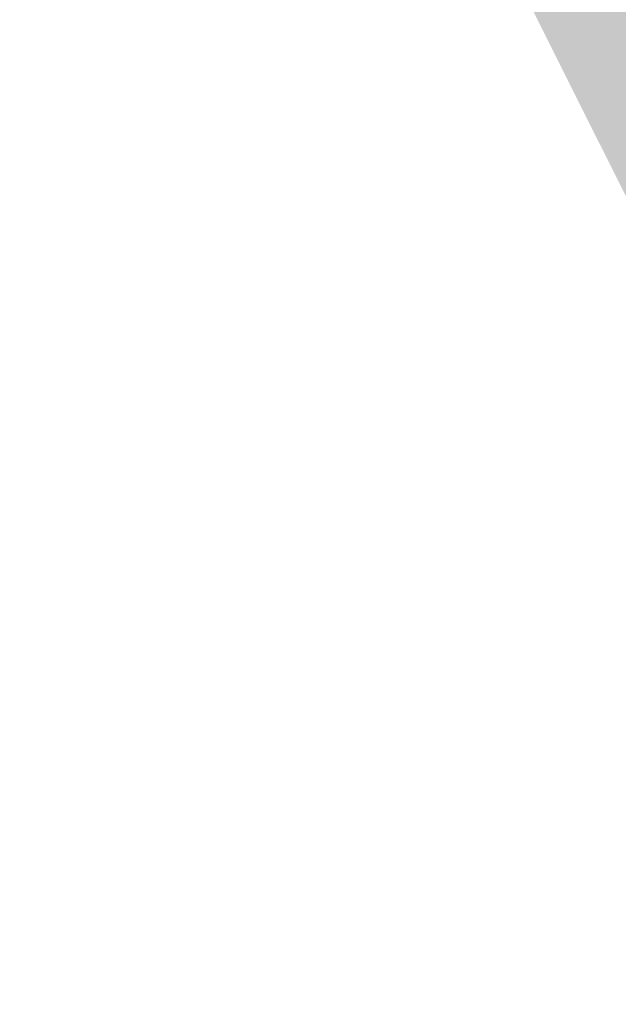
# Model space of a CAD drawing. Extents: x 306008 to 307050, y 9156110 to 9156581.
# Tile 245 of 256: x 306091.184 to 306092.104, y 9156397.269 to 9156398.782. Entities that reach past the tile are written whole.
import ezdxf

# ---------------------------------------------------------------- set-up
doc = ezdxf.new("R2010")
doc.units = 0
doc.layers.add('D32_JLN_PAGAR_HIJAU', color=7, linetype='Continuous')

msp = doc.modelspace()

# ---------------------------------------------------------------- hatches: boundary and pattern name
at = {"layer": 'D32_JLN_PAGAR_HIJAU', "true_color": 0x78aa60}
h = msp.add_hatch(color=7, dxfattribs=at)
h.dxf.hatch_style = 1
h.paths.add_polyline_path([(306112.3694, 9156365.7231), (306112.0702, 9156365.9024), (306111.7919, 9156366.1127), (306108.135, 9156369.1977), (306107.9334, 9156369.3829), (306107.7481, 9156369.5843), (306107.5804, 9156369.8007), (306104.0723, 9156374.743), (306103.9366, 9156374.9505), (306103.8172, 9156375.1677), (306086.0128, 9156410.6861), (306085.9204, 9156410.8873), (306071.8442, 9156444.5052), (306071.8046, 9156444.6044), (306062.1135, 9156470.069), (306062.0506, 9156470.25), (306055.68, 9156490.5088), (306055.6204, 9156490.7239), (306047.8909, 9156522.8704), (306034.623, 9156559.9878), (306034.5096, 9156560.382), (306032.0667, 9156571.4617), (306032.1148, 9156571.3859), (306032.1455, 9156571.3343), (306032.2572, 9156571.1295), (306032.2882, 9156571.0669), (306032.3578, 9156570.9159), (306032.4386, 9156570.7272), (306032.4388, 9156570.7268), (306032.4499, 9156570.7022), (306032.45, 9156570.7019), (306032.5584, 9156570.4725), (306032.6588, 9156570.1892), (306032.7402, 9156569.9169), (306032.7402, 9156569.9166), (306032.7464, 9156569.8971), (306032.7465, 9156569.8965), (306032.7553, 9156569.8714), (306032.7554, 9156569.8711), (306032.9098, 9156569.4467), (306032.9099, 9156569.4465), (306032.9168, 9156569.4281), (306032.917, 9156569.4277), (306032.9241, 9156569.4101), (306032.9242, 9156569.4098), (306033.0864, 9156569.0219), (306033.1597, 9156568.8267), (306034.9979, 9156560.4896), (306035.0938, 9156560.1561), (306048.3707, 9156523.0134), (306056.1065, 9156490.8408), (306056.1569, 9156490.6587), (306062.5276, 9156470.4), (306062.5808, 9156470.2468), (306072.2719, 9156444.7823), (306072.3054, 9156444.6983), (306086.3816, 9156411.0804), (306086.4598, 9156410.9102), (306104.2642, 9156375.3918), (306104.3652, 9156375.208), (306104.4801, 9156375.0324), (306107.9881, 9156370.0901), (306108.13, 9156369.907), (306108.2868, 9156369.7365), (306108.4574, 9156369.5799), (306112.1143, 9156366.4949), (306112.3498, 9156366.3169), (306112.603, 9156366.1652), (306112.871, 9156366.0416), (306120.4746, 9156363.0166), (306120.8557, 9156363.9744), (306120.2898, 9156362.552), (306112.6861, 9156365.577)])

doc.saveas('drawing.dxf')
